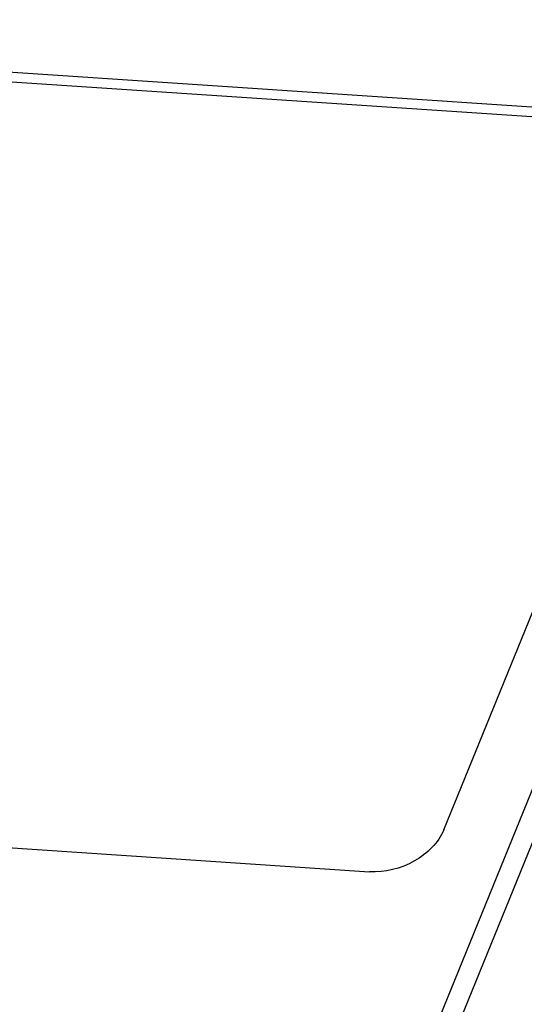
# Model space of a CAD drawing. Header units: millimetres. Extents: x -2787 to 4673, y -54 to 2046.
# Tile 46 of 124: x -470 to -454, y 385 to 417. Entities that reach past the tile are written whole.
import ezdxf

# ---------------------------------------------------------------- set-up
doc = ezdxf.new("R2010")
doc.units = ezdxf.units.MM
doc.header["$LTSCALE"] = 81.675
doc.layers.get('0').update_dxf_attribs({"linetype": 'CONTINUOUS'})

msp = doc.modelspace()

# ---------------------------------------------------------------- linework, layer by layer
at = {"color": 3}
for p, q in [((-458.007, 381.352), (-443.316, 417.468)), ((-457.43, 381.022), (-442.892, 416.764)), ((-448.856, 414.282), (-470.809, 415.748)), ((-448.724, 413.953), (-470.677, 415.419)), ((-456.501, 390.868), (-447.638, 412.657)), ((-480.894, 390.953), (-458.942, 389.487))]:
    msp.add_line(p, q, dxfattribs=at)
msp.add_open_spline([(-456.501, 390.868), (-456.678, 390.432), (-457.442, 389.704), (-458.438, 389.454), (-458.942, 389.487)], degree=3, knots=[0, 0, 0, 0, 0.482343, 1, 1, 1, 1], dxfattribs=at)

doc.saveas('drawing.dxf')
